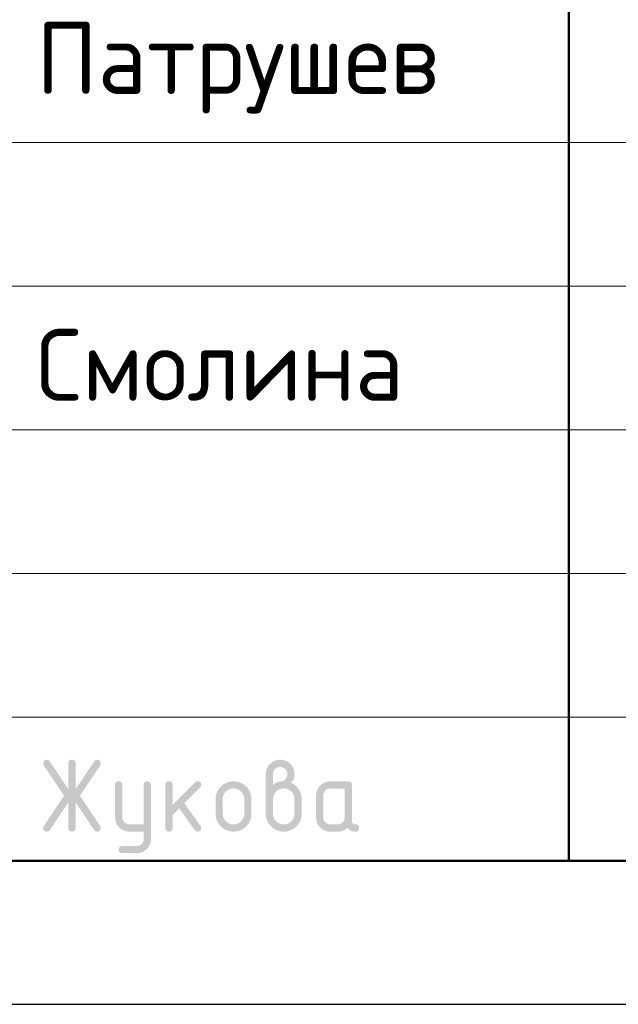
# Model space of a CAD drawing. Header units: millimetres. Extents: x 0 to 50400, y 0 to 35640.
# Tile 5 of 13: x 30107 to 32607, y 0 to 4113. Entities that reach past the tile are written whole.
import ezdxf

# ---------------------------------------------------------------- set-up
doc = ezdxf.new("R2010")
doc.units = ezdxf.units.MM
doc.layers.add('Standard', color=7, linetype='Continuous', lineweight=25)
doc.styles.add('ISOCPEUR', font='txt')

msp = doc.modelspace()

# ---------------------------------------------------------------- hatches: boundary and pattern name
at = {"layer": 'Standard', "linetype": 'Continuous', "lineweight": 25, "transparency": 33554687}
for points in [[(30310.2, 844.4), (30232.8, 728.1), (30231.7, 726.5), (30230.4, 725.2), (30229, 724), (30227.4, 723.2), (30225.8, 722.4), (30224, 721.9), (30222.1, 721.5), (30220, 721.5), (30218.2, 721.5), (30216.6, 721.8), (30215, 722), (30213.6, 722.5), (30212.2, 723), (30211, 723.8), (30209.9, 724.5), (30209, 725.5), (30208, 726.4), (30207.4, 727.7), (30206.7, 728.9), (30206.2, 730.4), (30205.7, 731.8), (30205.5, 733.5), (30205.3, 735.2), (30205.3, 737.2), (30205.3, 739.1), (30205.9, 741.1), (30206.5, 743), (30207.8, 744.9), (30292.1, 871.4), (30207.8, 997.9), (30206.5, 999.9), (30205.9, 1001.8), (30205.3, 1003.8), (30205.3, 1005.9), (30205.3, 1007.8), (30205.5, 1009.5), (30205.7, 1011.3), (30206.2, 1012.7), (30206.7, 1014.2), (30207.4, 1015.4), (30208.1, 1016.6), (30209, 1017.6), (30210, 1018.6), (30211.1, 1019.3), (30212.3, 1020.1), (30213.7, 1020.6), (30215.1, 1021), (30216.8, 1021.3), (30218.4, 1021.5), (30220.3, 1021.5), (30222.3, 1021.5), (30224, 1021.1), (30225.8, 1020.7), (30227.4, 1019.8), (30228.9, 1019), (30230.3, 1017.7), (30231.6, 1016.4), (30232.8, 1014.7), (30310.2, 898.7), (30310.2, 1006.5), (30310.2, 1008.4), (30310.5, 1010.1), (30310.7, 1011.7), (30311.2, 1013.1), (30311.7, 1014.5), (30312.4, 1015.7), (30313.1, 1016.9), (30314, 1017.8), (30314.9, 1018.7), (30316.1, 1019.4), (30317.3, 1020.1), (30318.7, 1020.6), (30320.1, 1021.1), (30321.8, 1021.3), (30323.4, 1021.5), (30325.3, 1021.5), (30327.2, 1021.5), (30328.8, 1021.3), (30330.4, 1021.1), (30331.8, 1020.6), (30333.3, 1020.1), (30334.4, 1019.4), (30335.6, 1018.7), (30336.5, 1017.8), (30337.5, 1016.9), (30338.2, 1015.7), (30338.9, 1014.5), (30339.4, 1013.1), (30339.8, 1011.7), (30340.1, 1010.1), (30340.3, 1008.4), (30340.3, 1006.5), (30340.3, 898.7), (30417.8, 1014.7), (30418.9, 1016.4), (30420.3, 1017.7), (30421.6, 1019), (30423.2, 1019.8), (30424.8, 1020.7), (30426.6, 1021.1), (30428.5, 1021.5), (30430.5, 1021.5), (30432, 1021.5), (30433.4, 1021.3), (30434.9, 1021), (30436.2, 1020.4), (30437.5, 1019.8), (30438.7, 1019), (30439.9, 1018.1), (30441, 1017), (30442, 1015.9), (30442.8, 1014.6), (30443.6, 1013.4), (30444.2, 1012.1), (30444.7, 1010.7), (30445, 1009.3), (30445.3, 1007.9), (30445.3, 1006.3), (30445.3, 1004.1), (30444.6, 1002), (30444, 999.9), (30442.8, 997.9), (30358.5, 871.4), (30442.8, 744.9), (30444, 743), (30444.6, 741), (30445.3, 738.9), (30445.3, 736.8), (30445.3, 735.2), (30445, 733.8), (30444.7, 732.4), (30444.2, 731), (30443.7, 729.7), (30442.9, 728.5), (30442.1, 727.2), (30441.1, 726.1), (30440, 724.9), (30438.8, 724.1), (30437.7, 723.3), (30436.4, 722.7), (30435.1, 722.1), (30433.7, 721.8), (30432.3, 721.5), (30430.7, 721.5), (30428.6, 721.5), (30426.7, 721.9), (30424.8, 722.4), (30423.2, 723.2), (30421.6, 724), (30420.2, 725.2), (30418.9, 726.5), (30417.8, 728.1), (30340.3, 844.4), (30340.3, 736.5), (30340.3, 734.7), (30340.1, 733), (30339.8, 731.4), (30339.4, 730), (30338.9, 728.6), (30338.2, 727.4), (30337.5, 726.2), (30336.5, 725.3), (30335.6, 724.4), (30334.4, 723.7), (30333.3, 723), (30331.8, 722.5), (30330.4, 722), (30328.8, 721.8), (30327.2, 721.5), (30325.3, 721.5), (30323.4, 721.5), (30321.8, 721.8), (30320.1, 722), (30318.7, 722.5), (30317.3, 723), (30316.1, 723.7), (30314.9, 724.4), (30314, 725.3), (30313.1, 726.2), (30312.4, 727.4), (30311.7, 728.6), (30311.2, 730), (30310.7, 731.4), (30310.5, 733), (30310.2, 734.7), (30310.2, 736.5)], [(30625, 691.2), (30625, 721.5), (30565.2, 721.5), (30562, 721.5), (30559, 721.8), (30556, 722.1), (30553.1, 722.6), (30550.2, 723.2), (30547.4, 724), (30544.6, 724.8), (30542, 725.9), (30539.3, 727), (30536.8, 728.4), (30534.2, 729.7), (30531.8, 731.4), (30529.4, 733), (30527.1, 734.9), (30524.8, 736.8), (30522.7, 739), (30520.5, 741.2), (30518.6, 743.5), (30516.7, 745.8), (30515.1, 748.2), (30513.5, 750.7), (30512.1, 753.2), (30510.7, 755.7), (30509.7, 758.4), (30508.6, 761), (30507.8, 763.8), (30507, 766.6), (30506.4, 769.5), (30505.9, 772.4), (30505.6, 775.4), (30505.3, 778.4), (30505.3, 781.5), (30505.3, 916.4), (30505.3, 918.3), (30505.6, 919.9), (30505.8, 921.5), (30506.3, 922.9), (30506.7, 924.3), (30507.4, 925.5), (30508.1, 926.7), (30509.1, 927.6), (30510, 928.6), (30511.2, 929.3), (30512.4, 930), (30513.8, 930.4), (30515.2, 930.9), (30516.8, 931.1), (30518.5, 931.4), (30520.4, 931.4), (30522.2, 931.4), (30523.9, 931.1), (30525.5, 930.9), (30526.9, 930.4), (30528.3, 930), (30529.5, 929.3), (30530.7, 928.6), (30531.6, 927.6), (30532.6, 926.7), (30533.3, 925.5), (30534, 924.4), (30534.4, 923), (30534.9, 921.5), (30535.2, 919.9), (30535.4, 918.3), (30535.4, 916.4), (30535.4, 781.6), (30535.4, 778.5), (30535.9, 775.6), (30536.5, 772.8), (30537.6, 770.2), (30538.7, 767.5), (30540.4, 765.1), (30542, 762.7), (30544.2, 760.4), (30546.4, 758.2), (30548.8, 756.6), (30551.2, 754.9), (30553.9, 753.8), (30556.5, 752.7), (30559.4, 752.2), (30562.2, 751.6), (30565.3, 751.6), (30625, 751.6), (30625, 916.4), (30625, 918.3), (30625.2, 919.9), (30625.5, 921.5), (30625.9, 923), (30626.4, 924.4), (30627.1, 925.5), (30627.8, 926.7), (30628.7, 927.6), (30629.7, 928.6), (30630.9, 929.3), (30632, 930), (30633.4, 930.4), (30634.9, 930.9), (30636.5, 931.1), (30638.1, 931.4), (30640, 931.4), (30641.9, 931.4), (30643.5, 931.1), (30645.2, 930.9), (30646.6, 930.4), (30648, 930), (30649.2, 929.3), (30650.4, 928.6), (30651.3, 927.6), (30652.2, 926.7), (30652.9, 925.5), (30653.6, 924.3), (30654.1, 923), (30654.6, 921.5), (30654.8, 919.9), (30655, 918.3), (30655, 916.4), (30655, 691.6), (30655, 688.5), (30654.8, 685.5), (30654.5, 682.5), (30654, 679.6), (30653.4, 676.7), (30652.6, 673.9), (30651.8, 671.2), (30650.8, 668.5), (30649.7, 665.8), (30648.4, 663.3), (30647, 660.8), (30645.4, 658.4), (30643.8, 655.9), (30642, 653.6), (30640.1, 651.3), (30637.9, 649.1), (30635.8, 646.9), (30633.5, 645), (30631.3, 643.1), (30628.9, 641.5), (30626.5, 639.9), (30624, 638.5), (30621.5, 637.1), (30618.9, 636), (30616.2, 634.9), (30613.5, 634.1), (30610.7, 633.3), (30607.9, 632.8), (30605, 632.2), (30602, 631.9), (30599, 631.7), (30595.9, 631.7), (30535.4, 631.7), (30533.5, 631.7), (30531.9, 631.9), (30530.2, 632.1), (30528.8, 632.6), (30527.4, 633.1), (30526.2, 633.8), (30525.1, 634.5), (30524.1, 635.4), (30523.2, 636.4), (30522.5, 637.5), (30521.8, 638.7), (30521.3, 640.1), (30520.9, 641.5), (30520.6, 643.2), (30520.4, 644.8), (30520.4, 646.7), (30520.4, 648.2), (30520.7, 649.6), (30521, 650.9), (30521.5, 652.3), (30522.1, 653.6), (30522.9, 654.8), (30523.8, 656), (30524.9, 657.2), (30526.1, 658.3), (30527.3, 659.2), (30528.5, 660), (30529.8, 660.6), (30531.1, 661.1), (30532.5, 661.4), (30533.9, 661.7), (30535.4, 661.7), (30595.1, 661.7), (30598.3, 661.7), (30601.2, 662.2), (30604.1, 662.8), (30606.8, 663.8), (30609.4, 664.9), (30611.8, 666.4), (30614.2, 668), (30616.4, 670.1), (30618.5, 672.2), (30620.2, 674.6), (30621.8, 676.9), (30622.8, 679.6), (30623.9, 682.2), (30624.5, 685.1), (30625, 688)], [(30745.2, 832.8), (30839.5, 927.1), (30840.6, 928.1), (30841.8, 929), (30843, 929.8), (30844.3, 930.3), (30845.7, 930.8), (30847.1, 931.1), (30848.6, 931.4), (30850.2, 931.4), (30852.1, 931.4), (30853.7, 931.1), (30855.3, 930.9), (30856.7, 930.4), (30858.2, 930), (30859.3, 929.3), (30860.5, 928.6), (30861.4, 927.6), (30862.4, 926.7), (30863.1, 925.5), (30863.8, 924.3), (30864.2, 922.9), (30864.7, 921.5), (30864.9, 919.9), (30865.2, 918.3), (30865.2, 916.4), (30865.2, 914.9), (30864.9, 913.5), (30864.6, 912.1), (30864, 910.8), (30863.5, 909.5), (30862.6, 908.3), (30861.8, 907.1), (30860.6, 905.9), (30794.8, 840.1), (30862.2, 745.2), (30863.7, 743.1), (30864.4, 740.9), (30865.2, 738.7), (30865.2, 736.3), (30865.2, 734.5), (30864.9, 732.8), (30864.7, 731.2), (30864.2, 729.9), (30863.8, 728.5), (30863.1, 727.3), (30862.4, 726.2), (30861.4, 725.2), (30860.5, 724.3), (30859.3, 723.6), (30858.2, 722.9), (30856.7, 722.5), (30855.3, 722), (30853.7, 721.8), (30852.1, 721.5), (30850.2, 721.5), (30848.2, 721.5), (30846.4, 721.9), (30844.7, 722.3), (30843.1, 723.1), (30841.5, 723.9), (30840.2, 725.1), (30838.8, 726.3), (30837.7, 727.9), (30773.2, 818.6), (30745.2, 790.6), (30745.2, 736.5), (30745.2, 734.7), (30745, 733), (30744.7, 731.4), (30744.3, 730), (30743.8, 728.6), (30743.1, 727.4), (30742.4, 726.2), (30741.5, 725.3), (30740.5, 724.4), (30739.4, 723.7), (30738.2, 723), (30736.8, 722.5), (30735.4, 722), (30733.7, 721.8), (30732.1, 721.5), (30730.2, 721.5), (30728.3, 721.5), (30726.7, 721.8), (30725, 722), (30723.6, 722.5), (30722.2, 723), (30721, 723.7), (30719.9, 724.4), (30718.9, 725.3), (30718, 726.2), (30717.3, 727.4), (30716.6, 728.6), (30716.1, 730), (30715.6, 731.4), (30715.4, 733), (30715.2, 734.7), (30715.2, 736.5), (30715.2, 916.4), (30715.2, 918.3), (30715.4, 919.9), (30715.6, 921.5), (30716.1, 922.9), (30716.6, 924.3), (30717.3, 925.5), (30718, 926.7), (30718.9, 927.6), (30719.9, 928.6), (30721, 929.3), (30722.2, 930), (30723.6, 930.4), (30725, 930.9), (30726.7, 931.1), (30728.3, 931.4), (30730.2, 931.4), (30732.1, 931.4), (30733.7, 931.1), (30735.4, 930.9), (30736.8, 930.4), (30738.2, 930), (30739.4, 929.3), (30740.5, 928.6), (30741.5, 927.6), (30742.4, 926.7), (30743.1, 925.5), (30743.8, 924.3), (30744.3, 922.9), (30744.7, 921.5), (30745, 919.9), (30745.2, 918.3), (30745.2, 916.4)]]:
    msp.add_hatch(color=7, dxfattribs=at).paths.add_polyline_path(points, flags=16)
h = msp.add_hatch(color=7, dxfattribs=at)
h.paths.add_polyline_path([(31164.9, 916.5), (31169.6, 920.2), (31174.2, 923), (31178.8, 925.9), (31183.2, 927.7), (31187.5, 929.6), (31191.7, 930.5), (31195.9, 931.5), (31199.9, 931.5), (31202.2, 931.5), (31204.4, 932.1), (31206.7, 932.8), (31208.8, 934.1), (31211, 935.4), (31213.1, 937.4), (31215.1, 939.3), (31217.1, 941.9), (31219.1, 944.4), (31220.5, 946.8), (31222, 949.3), (31222.9, 951.7), (31223.9, 954.1), (31224.4, 956.6), (31224.9, 959), (31224.9, 961.5), (31224.9, 964.6), (31224.3, 967.6), (31223.8, 970.5), (31222.7, 973.2), (31221.6, 975.8), (31220, 978.2), (31218.4, 980.7), (31216.2, 982.8), (31214.1, 985), (31211.7, 986.6), (31209.2, 988.2), (31206.6, 989.3), (31203.9, 990.4), (31201, 990.9), (31198.1, 991.5), (31194.9, 991.5), (31191.8, 991.5), (31188.9, 990.9), (31186, 990.4), (31183.3, 989.3), (31180.7, 988.2), (31178.2, 986.5), (31175.8, 984.9), (31173.6, 982.7), (31171.4, 980.5), (31169.8, 978.1), (31168.2, 975.7), (31167.1, 973), (31166, 970.4), (31165.4, 967.5), (31164.9, 964.6), (31164.9, 961.5)])
h.paths.add_polyline_path([(31239.6, 925.4), (31244.8, 923.3), (31249.4, 920.4), (31254.1, 917.7), (31258.2, 914.2), (31262.2, 910.8), (31265.8, 906.7), (31269.4, 902.6), (31272.4, 897.9), (31275.4, 893.2), (31277.7, 888.3), (31280, 883.3), (31281.5, 878.1), (31283, 873), (31283.8, 867.6), (31284.5, 862.2), (31284.5, 856.5), (31284.5, 796.5), (31284.5, 792.6), (31284.2, 788.9), (31283.9, 785.1), (31283.2, 781.5), (31282.5, 777.8), (31281.5, 774.4), (31280.4, 770.9), (31279.1, 767.6), (31277.7, 764.2), (31276, 761.1), (31274.3, 757.9), (31272.2, 754.9), (31270.2, 751.8), (31267.8, 749), (31265.4, 746.1), (31262.7, 743.4), (31259.9, 740.6), (31257, 738.2), (31254.2, 735.9), (31251.1, 733.8), (31248.1, 731.8), (31244.9, 730.1), (31241.8, 728.4), (31238.5, 727), (31235.2, 725.6), (31231.7, 724.6), (31228.2, 723.6), (31224.7, 722.9), (31221, 722.2), (31217.3, 721.9), (31213.6, 721.5), (31209.7, 721.5), (31205.8, 721.5), (31202, 721.9), (31198.2, 722.2), (31194.6, 722.9), (31191, 723.6), (31187.6, 724.6), (31184.1, 725.7), (31180.8, 727), (31177.4, 728.4), (31174.3, 730.1), (31171.1, 731.8), (31168.1, 733.9), (31165.1, 735.9), (31162.2, 738.3), (31159.3, 740.7), (31156.6, 743.5), (31153.9, 746.2), (31151.5, 749.1), (31149.1, 752), (31147.1, 755), (31145, 758), (31143.3, 761.2), (31141.6, 764.4), (31140.3, 767.7), (31138.9, 771), (31137.9, 774.5), (31136.9, 777.9), (31136.2, 781.6), (31135.5, 785.2), (31135.2, 788.9), (31134.8, 792.6), (31134.8, 796.5), (31134.8, 961.5), (31134.8, 964.7), (31135.1, 967.7), (31135.4, 970.8), (31135.9, 973.7), (31136.5, 976.6), (31137.3, 979.4), (31138.1, 982.1), (31139.2, 984.8), (31140.3, 987.5), (31141.6, 990), (31143, 992.5), (31144.6, 995), (31146.3, 997.4), (31148.2, 999.7), (31150.1, 1002), (31152.3, 1004.2), (31154.5, 1006.3), (31156.8, 1008.2), (31159.1, 1010.1), (31161.5, 1011.8), (31163.9, 1013.4), (31166.4, 1014.7), (31169, 1016.1), (31171.6, 1017.2), (31174.3, 1018.3), (31177, 1019.1), (31179.8, 1019.9), (31182.7, 1020.5), (31185.5, 1021), (31188.5, 1021.3), (31191.5, 1021.5), (31194.7, 1021.5), (31197.8, 1021.5), (31200.8, 1021.3), (31203.9, 1021), (31206.7, 1020.5), (31209.6, 1019.9), (31212.4, 1019.1), (31215.2, 1018.3), (31217.9, 1017.2), (31220.5, 1016.1), (31223, 1014.7), (31225.6, 1013.3), (31228, 1011.7), (31230.4, 1010.1), (31232.7, 1008.1), (31235, 1006.2), (31237.2, 1004), (31239.3, 1001.9), (31241.2, 999.6), (31243.1, 997.3), (31244.7, 994.8), (31246.4, 992.4), (31247.7, 989.9), (31249.1, 987.3), (31250.2, 984.7), (31251.2, 982), (31252.1, 979.2), (31252.9, 976.5), (31253.4, 973.6), (31254, 970.7), (31254.2, 967.7), (31254.5, 964.7), (31254.5, 961.5), (31254.5, 955.9), (31253.6, 950.8), (31252.6, 945.7), (31250.8, 941.1), (31248.9, 936.6), (31246.1, 932.7), (31243.4, 928.8)], flags=16)
h.paths.add_polyline_path([(31254.5, 796.6), (31254.5, 856.6), (31254.5, 861.2), (31253.7, 865.5), (31252.9, 869.9), (31251.2, 873.8), (31249.6, 877.8), (31247.2, 881.4), (31244.7, 885.1), (31241.5, 888.4), (31238.2, 891.7), (31234.6, 894.1), (31231, 896.6), (31227, 898.3), (31223.1, 899.9), (31218.7, 900.7), (31214.4, 901.6), (31209.7, 901.6), (31205, 901.6), (31200.7, 900.7), (31196.3, 899.9), (31192.4, 898.3), (31188.4, 896.6), (31184.8, 894.1), (31181.1, 891.7), (31177.9, 888.4), (31174.6, 885.1), (31172.2, 881.4), (31169.8, 877.8), (31168.1, 873.8), (31166.5, 869.9), (31165.7, 865.5), (31164.9, 861.2), (31164.9, 856.6), (31164.9, 796.6), (31164.9, 791.9), (31165.7, 787.5), (31166.5, 783.2), (31168.1, 779.2), (31169.8, 775.2), (31172.2, 771.6), (31174.6, 767.9), (31177.9, 764.7), (31181.1, 761.4), (31184.8, 758.9), (31188.4, 756.5), (31192.4, 754.9), (31196.3, 753.2), (31200.7, 752.4), (31205, 751.6), (31209.7, 751.6), (31214.4, 751.6), (31218.7, 752.4), (31223.1, 753.2), (31227, 754.9), (31231, 756.5), (31234.6, 759), (31238.2, 761.5), (31241.5, 764.8), (31244.7, 768.1), (31247.2, 771.7), (31249.6, 775.3), (31251.2, 779.3), (31252.9, 783.3), (31253.7, 787.6), (31254.5, 791.9)])
h = msp.add_hatch(color=7, dxfattribs=at)
h.paths.add_polyline_path([(30925, 796.5), (30925, 856.4), (30925, 860.3), (30925.3, 864.1), (30925.7, 867.8), (30926.4, 871.4), (30927, 875), (30928.1, 878.5), (30929.1, 881.9), (30930.5, 885.3), (30931.8, 888.6), (30933.6, 891.7), (30935.3, 894.9), (30937.3, 897.9), (30939.4, 901), (30941.8, 903.8), (30944.2, 906.7), (30946.9, 909.5), (30949.6, 912.2), (30952.5, 914.6), (30955.4, 917), (30958.4, 919.1), (30961.4, 921.1), (30964.6, 922.8), (30967.8, 924.5), (30971.1, 925.9), (30974.4, 927.3), (30977.8, 928.3), (30981.3, 929.3), (30984.9, 930), (30988.5, 930.7), (30992.2, 931), (30996, 931.4), (30999.9, 931.4), (31003.8, 931.4), (31007.6, 931), (31011.4, 930.7), (31015, 930), (31018.6, 929.3), (31022.1, 928.3), (31025.6, 927.3), (31028.9, 926), (31032.2, 924.6), (31035.4, 922.9), (31038.6, 921.2), (31041.6, 919.2), (31044.6, 917.1), (31047.5, 914.8), (31050.3, 912.4), (31053, 909.7), (31055.8, 907), (31058.1, 904.1), (31060.5, 901.3), (31062.5, 898.2), (31064.6, 895.2), (31066.3, 892), (31068, 888.9), (31069.3, 885.5), (31070.7, 882.2), (31071.7, 878.7), (31072.7, 875.2), (31073.4, 871.6), (31074, 868), (31074.4, 864.2), (31074.7, 860.4), (31074.7, 856.4), (31074.7, 796.5), (31074.7, 792.6), (31074.4, 788.9), (31074, 785.1), (31073.3, 781.5), (31072.7, 777.9), (31071.6, 774.4), (31070.6, 771), (31069.2, 767.7), (31067.9, 764.4), (31066.2, 761.2), (31064.5, 758), (31062.4, 755), (31060.3, 752), (31058, 749.1), (31055.6, 746.2), (31052.8, 743.5), (31050.1, 740.7), (31047.2, 738.3), (31044.3, 735.9), (31041.3, 733.9), (31038.3, 731.8), (31035.1, 730.1), (31031.9, 728.4), (31028.6, 727), (31025.3, 725.6), (31021.9, 724.6), (31018.4, 723.6), (31014.8, 722.9), (31011.2, 722.2), (31007.5, 721.9), (31003.7, 721.5), (30999.9, 721.5), (30996, 721.5), (30992.2, 721.9), (30988.5, 722.2), (30984.9, 722.9), (30981.3, 723.6), (30977.8, 724.6), (30974.4, 725.6), (30971.1, 727), (30967.8, 728.4), (30964.6, 730.1), (30961.4, 731.8), (30958.4, 733.9), (30955.4, 735.9), (30952.5, 738.3), (30949.6, 740.7), (30946.9, 743.5), (30944.2, 746.2), (30941.8, 749.1), (30939.4, 752), (30937.3, 755), (30935.3, 758), (30933.6, 761.2), (30931.8, 764.4), (30930.5, 767.7), (30929.1, 771), (30928.1, 774.4), (30927, 777.9), (30926.4, 781.5), (30925.7, 785.1), (30925.3, 788.9), (30925, 792.6)], flags=16)
h.paths.add_polyline_path([(31044.7, 796.6), (31044.7, 856.6), (31044.7, 861.2), (31043.8, 865.5), (31043, 869.9), (31041.4, 873.8), (31039.7, 877.8), (31037.3, 881.4), (31034.8, 885.1), (31031.5, 888.4), (31028.3, 891.7), (31024.6, 894.1), (31021, 896.6), (31017.1, 898.3), (31013.1, 899.9), (31008.8, 900.7), (31004.5, 901.6), (30999.9, 901.6), (30995.2, 901.6), (30990.9, 900.7), (30986.6, 899.9), (30982.7, 898.3), (30978.7, 896.6), (30975.1, 894.1), (30971.5, 891.7), (30968.2, 888.4), (30964.9, 885.1), (30962.4, 881.4), (30960, 877.8), (30958.3, 873.8), (30956.7, 869.9), (30955.9, 865.5), (30955, 861.2), (30955, 856.6), (30955, 796.6), (30955, 791.9), (30955.9, 787.5), (30956.7, 783.2), (30958.3, 779.2), (30959.9, 775.2), (30962.4, 771.6), (30964.8, 767.9), (30968.1, 764.7), (30971.3, 761.4), (30974.9, 758.9), (30978.5, 756.5), (30982.5, 754.9), (30986.5, 753.2), (30990.8, 752.4), (30995.2, 751.6), (30999.9, 751.6), (31004.5, 751.6), (31008.8, 752.4), (31013.1, 753.2), (31017.1, 754.9), (31021, 756.5), (31024.6, 759), (31028.3, 761.5), (31031.5, 764.8), (31034.8, 768.1), (31037.3, 771.7), (31039.7, 775.3), (31041.4, 779.3), (31043, 783.3), (31043.8, 787.6), (31044.7, 791.9)])
h = msp.add_hatch(color=7, dxfattribs=at)
h.paths.add_polyline_path([(31464.3, 901.3), (31404.6, 901.3), (31401.5, 901.3), (31398.6, 900.8), (31395.7, 900.2), (31393.1, 899.1), (31390.4, 898), (31388, 896.4), (31385.6, 894.8), (31383.4, 892.6), (31381.2, 890.4), (31379.6, 888), (31378, 885.6), (31376.9, 882.9), (31375.8, 880.3), (31375.3, 877.4), (31374.7, 874.5), (31374.7, 871.4), (31374.7, 781.5), (31374.7, 778.5), (31375.3, 775.6), (31375.8, 772.8), (31376.9, 770.1), (31378, 767.5), (31379.7, 765.1), (31381.3, 762.7), (31383.5, 760.4), (31385.7, 758.2), (31388.2, 756.6), (31390.6, 754.9), (31393.2, 753.8), (31395.8, 752.7), (31398.7, 752.2), (31401.5, 751.6), (31404.6, 751.6), (31434.5, 751.6), (31437.6, 751.6), (31440.4, 752.1), (31443.3, 752.7), (31446, 753.8), (31448.6, 754.9), (31451, 756.5), (31453.4, 758.1), (31455.6, 760.3), (31457.8, 762.5), (31459.4, 764.9), (31461.1, 767.4), (31462.1, 770), (31463.2, 772.7), (31463.8, 775.5), (31464.3, 778.4), (31464.3, 781.5)])
h.paths.add_polyline_path([(31524.4, 736.5), (31524.4, 734.7), (31524.1, 733), (31523.9, 731.4), (31523.4, 730), (31523, 728.6), (31522.3, 727.4), (31521.6, 726.2), (31520.6, 725.3), (31519.7, 724.4), (31518.5, 723.7), (31517.4, 723), (31515.9, 722.5), (31514.5, 722), (31512.9, 721.8), (31511.2, 721.5), (31509.4, 721.5), (31504.2, 721.5), (31499.4, 722.5), (31494.6, 723.5), (31490.4, 725.5), (31486.1, 727.5), (31482.3, 730.5), (31478.4, 733.5), (31475.1, 737.4), (31471, 733.5), (31466.4, 730.5), (31461.7, 727.5), (31456.7, 725.5), (31451.6, 723.5), (31446, 722.5), (31440.5, 721.5), (31434.5, 721.5), (31404.6, 721.5), (31401.4, 721.5), (31398.4, 721.8), (31395.4, 722.1), (31392.4, 722.6), (31389.5, 723.2), (31386.8, 724), (31384, 724.8), (31381.3, 725.9), (31378.7, 727), (31376.1, 728.3), (31373.6, 729.7), (31371.2, 731.3), (31368.8, 732.9), (31366.5, 734.8), (31364.2, 736.7), (31362, 738.9), (31359.8, 741.1), (31357.9, 743.4), (31356, 745.7), (31354.4, 748.1), (31352.8, 750.5), (31351.4, 753), (31350.1, 755.6), (31349, 758.2), (31347.9, 760.9), (31347.1, 763.7), (31346.3, 766.5), (31345.7, 769.4), (31345.2, 772.3), (31344.9, 775.3), (31344.7, 778.3), (31344.7, 781.5), (31344.7, 871.4), (31344.7, 874.6), (31344.9, 877.6), (31345.2, 880.6), (31345.7, 883.5), (31346.3, 886.5), (31347.1, 889.2), (31347.9, 892), (31349, 894.7), (31350.1, 897.3), (31351.4, 899.9), (31352.8, 902.4), (31354.4, 904.8), (31356, 907.2), (31357.9, 909.5), (31359.8, 911.8), (31362, 914), (31364.2, 916.2), (31366.5, 918.1), (31368.8, 920), (31371.2, 921.6), (31373.6, 923.2), (31376.1, 924.6), (31378.7, 925.9), (31381.3, 927), (31384, 928.1), (31386.8, 928.9), (31389.5, 929.8), (31392.4, 930.3), (31395.4, 930.8), (31398.4, 931.1), (31401.4, 931.4), (31404.6, 931.4), (31479.4, 931.4), (31481.3, 931.4), (31482.9, 931.1), (31484.6, 930.9), (31486, 930.4), (31487.4, 930), (31488.5, 929.3), (31489.7, 928.6), (31490.6, 927.6), (31491.6, 926.7), (31492.3, 925.5), (31493, 924.3), (31493.4, 922.9), (31493.9, 921.5), (31494.1, 919.9), (31494.4, 918.3), (31494.4, 916.4), (31494.4, 766.5), (31494.4, 764.6), (31494.6, 763), (31494.9, 761.4), (31495.3, 759.9), (31495.8, 758.5), (31496.5, 757.4), (31497.2, 756.2), (31498.1, 755.3), (31499.1, 754.3), (31500.2, 753.6), (31501.4, 752.9), (31502.8, 752.5), (31504.2, 752), (31505.9, 751.8), (31507.5, 751.5), (31509.4, 751.5), (31511.2, 751.5), (31512.9, 751.3), (31514.5, 751), (31515.9, 750.6), (31517.3, 750.1), (31518.5, 749.4), (31519.7, 748.7), (31520.6, 747.8), (31521.6, 746.8), (31522.3, 745.7), (31523, 744.5), (31523.4, 743.1), (31523.9, 741.7), (31524.1, 740), (31524.4, 738.4)], flags=16)

# ---------------------------------------------------------------- linework, layer by layer
at = {"layer": 'Standard', "color": 7, "linetype": 'Continuous', "lineweight": 50, "transparency": 33554687}
msp.add_line((32400, 600), (32400, 7200), dxfattribs=at)
at = {"layer": 'Standard', "color": 7, "linetype": 'Continuous', "lineweight": 13, "transparency": 33554687}
for p, q in [((27600, 3600), (35400, 3600)), ((27600, 3000), (35400, 3000)), ((27600, 3000), (35400, 3000)), ((27600, 2400), (35400, 2400)), ((27600, 2400), (35400, 2400)), ((27600, 1800), (35400, 1800)), ((27600, 1200), (35400, 1200))]:
    msp.add_line(p, q, dxfattribs=at)
at = {"layer": 'Standard', "color": 7, "linetype": 'Continuous', "lineweight": 25, "transparency": 33554687}
msp.add_line((27600, 600), (49800, 600), dxfattribs=at)
msp.add_line((27600, 600), (49800, 600), dxfattribs=at)
msp.add_line((27600, 600), (49800, 600), dxfattribs=at)
msp.add_lwpolyline([(0, 0), (50400, 0), (50400, 35640), (0, 35640), (0, 0)], close=True, dxfattribs=at)
at = {"layer": 'Standard', "color": 7, "linetype": 'Continuous', "lineweight": 13, "transparency": 33554687}
msp.add_lwpolyline([(50400, 35640), (0, 35640), (0, 0), (50400, 0), (50400, 35640)], dxfattribs=at)
at = {"layer": 'Standard', "color": 7, "linetype": 'Continuous', "lineweight": 50, "transparency": 33554687}
msp.add_lwpolyline([(2400, 35040), (49800, 35040), (49800, 600), (2400, 600), (2400, 35040)], close=True, dxfattribs=at)
at = {"layer": 'Standard', "color": 7, "linetype": 'Continuous', "lineweight": 25, "transparency": 33554687}
msp.add_lwpolyline([(49800, 7200), (27600, 7200), (27600, 600), (49800, 600), (49800, 7200)], dxfattribs=at)

# ---------------------------------------------------------------- texts
at = {"layer": 'Standard', "color": 7, "linetype": 'Continuous', "lineweight": 25, "transparency": 33554687, "char_height": 300, "attachment_point": 7, "style": 'ISOCPEUR'}
for s, insert, width in [('\\W0.97;Патрушев', (30175.3, 3721.5), 2004.223), ('\\W0.96;Смолина', (30175.3, 2521.5), 1673.185)]:
    msp.add_mtext(s, dxfattribs=dict(at, insert=insert, width=width))

doc.saveas('drawing.dxf')
